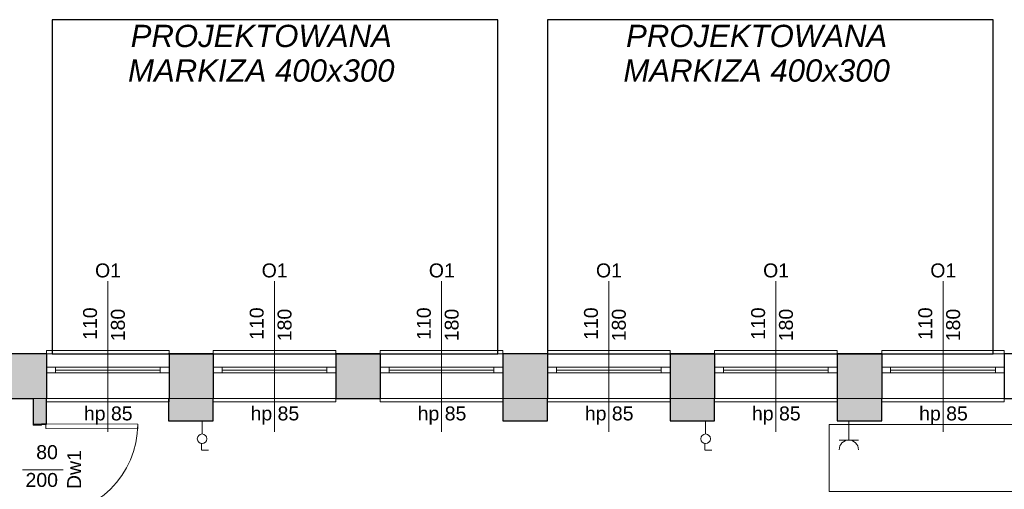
# Model space of a CAD drawing. Header units: centimetres. Extents: x -25572 to 23555, y -2435 to 15405.
# Tile 46 of 134: x 8440 to 9323, y 2778 to 3199. Entities that reach past the tile are written whole.
import ezdxf

# ---------------------------------------------------------------- set-up
doc = ezdxf.new("R2010")
doc.units = ezdxf.units.CM
doc.header["$MEASUREMENT"] = 0
doc.linetypes.add('Przerywana', pattern=[24, 12, -12])
for name, color, linetype, lineweight in [('820-G Rysunki Obrazki_Nr_pióra__20', 1, 'Continuous', 13), ('820-G Rysunki Obrazki_Nr_pióra__4', 7, 'Continuous', 13), ('Nowe_220-A Ściany_Nr_pióra__19', 255, 'Continuous', 0), ('Nowe_220-A Ściany_Nr_pióra__23', 7, 'Continuous', 15), ('Nowe_220-A Ściany_Nr_pióra__27', 7, 'Continuous', 25), ('Nowe_220-A Ściany_Nr_pióra__3', 7, 'Continuous', 13), ('Nowe_220-A Ściany_Nr_pióra__7', 7, 'Continuous', 13), ('Nowe_450-K Stropy_Nr_pióra__21', 7, 'Continuous', 25), ('Nowe_450-K Stropy_Nr_pióra__89', 7, 'Continuous', 13)]:
    doc.layers.add(name, color=color, linetype=linetype, lineweight=lineweight)
doc.layers.add('Nowe_199-Z Wymiary i opisy_Nr_pióra__81', color=7, linetype='Continuous', lineweight=13, true_color=0x6a6a6a)
doc.layers.add('Nowe_220-A Ściany_Nr_pióra__45', color=7, linetype='Continuous', lineweight=15, true_color=0x40a5ff)
doc.styles.add('STYL_AUTOMATYCZNY_5', font='arial.ttf')
doc.styles.add('STYL_AUTOMATYCZNY_6', font='arial.ttf')

msp = doc.modelspace()

# ---------------------------------------------------------------- hatches: boundary and pattern name
at = {"layer": 'Nowe_220-A Ściany_Nr_pióra__19', "linetype": 'Continuous', "lineweight": 0}
for points in [[(8408.38, 2859.34), (8463.83, 2859.34), (8463.83, 2899.34), (8408.38, 2899.34)], [(8573.38, 2899.34), (8573.38, 2839.34), (8613.38, 2839.34), (8613.38, 2899.34)], [(8723.38, 2899.34), (8723.38, 2859.34), (8763.38, 2859.34), (8763.38, 2899.34)], [(8873.38, 2899.34), (8873.38, 2839.34), (8913.38, 2839.34), (8913.38, 2899.34)], [(9023.38, 2899.34), (9023.38, 2839.34), (9063.38, 2839.34), (9063.38, 2899.34)], [(9173.38, 2899.34), (9173.38, 2839.34), (9213.38, 2839.34), (9213.38, 2899.34)], [(8451.83, 2859.34), (8451.75, 2836.35), (8463.75, 2836.31), (8463.83, 2859.34)]]:
    msp.add_hatch(color=255, dxfattribs=at).paths.add_polyline_path(points)

# ---------------------------------------------------------------- linework, layer by layer
at = {"layer": '820-G Rysunki Obrazki_Nr_pióra__20', "color": 1, "linetype": 'Continuous', "lineweight": 13}
msp.add_lwpolyline([(9336.07, 2835.93), (9336.07, 2775.93), (9166.07, 2775.93), (9166.07, 2835.93)], close=True, dxfattribs=at)
at = {"layer": '820-G Rysunki Obrazki_Nr_pióra__4', "color": 7, "linetype": 'Continuous', "lineweight": 13}
for p, q in [((8603.48, 2837.26), (8603.48, 2839.34)), ((8603.48, 2827.39), (8603.48, 2837.26)), ((9055.29, 2837.26), (9055.29, 2839.34)), ((9055.29, 2827.39), (9055.29, 2837.26)), ((9183.83, 2822.02), (9183.83, 2839.34)), ((8602.96, 2812.85), (8602.96, 2818.73)), ((9054.77, 2812.85), (9054.77, 2818.73)), ((9192.49, 2822.02), (9175.18, 2822.02)), ((8603.14, 2812.85), (8609.2, 2812.85)), ((9054.94, 2812.85), (9061, 2812.85))]:
    msp.add_line(p, q, dxfattribs=at)
for centre in [(8603.48, 2823.18), (9055.29, 2823.18)]:
    msp.add_circle(centre, 4.33, dxfattribs=at)
msp.add_arc((9183.83, 2813.37), 8.66, 0, 180, dxfattribs=at)
at = {"layer": 'Nowe_220-A Ściany_Nr_pióra__23', "color": 7, "linetype": 'Continuous', "lineweight": 15}
for p, q in [((8471.83, 2887.34), (8463.83, 2887.34)), ((8463.83, 2882.34), (8471.83, 2882.34)), ((8471.83, 2882.34), (8471.83, 2887.34)), ((8573.83, 2887.34), (8565.83, 2887.34)), ((8565.83, 2887.34), (8565.83, 2882.34)), ((8565.83, 2882.34), (8573.83, 2882.34)), ((8621.38, 2887.34), (8613.38, 2887.34)), ((8613.38, 2882.34), (8621.38, 2882.34)), ((8621.38, 2882.34), (8621.38, 2887.34)), ((8723.38, 2887.34), (8715.38, 2887.34)), ((8715.38, 2887.34), (8715.38, 2882.34)), ((8715.38, 2882.34), (8723.38, 2882.34)), ((8763.38, 2887.34), (8771.38, 2887.34)), ((8771.38, 2882.34), (8763.38, 2882.34)), ((8771.38, 2887.34), (8771.38, 2882.34)), ((8865.38, 2882.34), (8865.38, 2887.34)), ((8865.38, 2887.34), (8873.38, 2887.34)), ((8873.38, 2882.34), (8865.38, 2882.34)), ((8913.38, 2887.34), (8921.38, 2887.34)), ((8921.38, 2882.34), (8913.38, 2882.34)), ((8921.38, 2887.34), (8921.38, 2882.34)), ((9015.38, 2882.34), (9015.38, 2887.34)), ((9015.38, 2887.34), (9023.38, 2887.34)), ((9023.38, 2882.34), (9015.38, 2882.34)), ((9063.38, 2887.34), (9071.38, 2887.34)), ((9071.38, 2882.34), (9063.38, 2882.34)), ((9071.38, 2887.34), (9071.38, 2882.34)), ((9165.38, 2882.34), (9165.38, 2887.34)), ((9165.38, 2887.34), (9173.38, 2887.34)), ((9173.38, 2882.34), (9165.38, 2882.34)), ((9213.38, 2887.34), (9221.38, 2887.34)), ((9221.38, 2882.34), (9213.38, 2882.34)), ((9221.38, 2887.34), (9221.38, 2882.34)), ((9315.38, 2882.34), (9315.38, 2887.34)), ((9315.38, 2887.34), (9323.38, 2887.34)), ((9323.38, 2882.34), (9315.38, 2882.34)), ((8463.25, 2836.51), (8459.25, 2836.52)), ((8459.25, 2836.52), (8459.25, 2835.32)), ((8463.25, 2836.31), (8463.25, 2836.51)), ((8451.75, 2836.35), (8463.25, 2836.31)), ((8451.75, 2835.35), (8451.75, 2836.35)), ((8459.25, 2835.32), (8451.75, 2835.35))]:
    msp.add_line(p, q, dxfattribs=at)
at = {"layer": 'Nowe_220-A Ściany_Nr_pióra__27', "color": 7, "linetype": 'Continuous', "lineweight": 25}
for p, q in [((8463.83, 2899.34), (8463.83, 2887.34)), ((8463.83, 2899.34), (8463.83, 2887.34)), ((8573.83, 2899.34), (8573.83, 2887.34)), ((8573.83, 2899.34), (8573.83, 2887.34)), ((8613.38, 2899.34), (8613.38, 2887.34)), ((8613.38, 2899.34), (8613.38, 2887.34)), ((8723.38, 2899.34), (8723.38, 2887.34)), ((8723.38, 2899.34), (8723.38, 2887.34)), ((8763.38, 2899.34), (8763.38, 2887.34)), ((8763.38, 2899.34), (8763.38, 2887.34)), ((8873.38, 2899.34), (8873.38, 2887.34)), ((8873.38, 2899.34), (8873.38, 2887.34)), ((8913.38, 2899.34), (8913.38, 2887.34)), ((8913.38, 2899.34), (8913.38, 2887.34)), ((9023.38, 2899.34), (9023.38, 2887.34)), ((9023.38, 2899.34), (9023.38, 2887.34)), ((9063.38, 2899.34), (9063.38, 2887.34)), ((9063.38, 2899.34), (9063.38, 2887.34)), ((9173.38, 2899.34), (9173.38, 2887.34)), ((9173.38, 2899.34), (9173.38, 2887.34)), ((9213.38, 2899.34), (9213.38, 2887.34)), ((9213.38, 2899.34), (9213.38, 2887.34)), ((9323.38, 2899.34), (9323.38, 2887.34)), ((9323.38, 2899.34), (9323.38, 2887.34)), ((8463.83, 2887.34), (8463.83, 2882.34)), ((8463.83, 2887.34), (8463.83, 2882.34)), ((8463.83, 2887.34), (8463.83, 2882.34)), ((8463.83, 2882.34), (8463.83, 2859.34)), ((8463.83, 2882.34), (8463.83, 2859.34)), ((8573.83, 2887.34), (8573.83, 2882.34)), ((8573.83, 2887.34), (8573.83, 2882.34)), ((8573.83, 2887.34), (8573.83, 2882.34)), ((8573.83, 2882.34), (8573.83, 2859.34)), ((8573.83, 2882.34), (8573.83, 2859.34)), ((8613.38, 2887.34), (8613.38, 2882.34)), ((8613.38, 2887.34), (8613.38, 2882.34)), ((8613.38, 2887.34), (8613.38, 2882.34)), ((8613.38, 2882.34), (8613.38, 2859.34)), ((8613.38, 2882.34), (8613.38, 2859.34)), ((8723.38, 2887.34), (8723.38, 2882.34)), ((8723.38, 2887.34), (8723.38, 2882.34)), ((8723.38, 2887.34), (8723.38, 2882.34)), ((8723.38, 2882.34), (8723.38, 2859.34)), ((8723.38, 2882.34), (8723.38, 2859.34)), ((8763.38, 2887.34), (8763.38, 2882.34)), ((8763.38, 2887.34), (8763.38, 2882.34)), ((8763.38, 2887.34), (8763.38, 2882.34)), ((8763.38, 2882.34), (8763.38, 2859.34)), ((8763.38, 2882.34), (8763.38, 2859.34)), ((8873.38, 2887.34), (8873.38, 2882.34)), ((8873.38, 2887.34), (8873.38, 2882.34)), ((8873.38, 2887.34), (8873.38, 2882.34)), ((8873.38, 2882.34), (8873.38, 2859.34)), ((8873.38, 2882.34), (8873.38, 2859.34)), ((8913.38, 2887.34), (8913.38, 2882.34)), ((8913.38, 2887.34), (8913.38, 2882.34)), ((8913.38, 2887.34), (8913.38, 2882.34)), ((8913.38, 2882.34), (8913.38, 2859.34)), ((8913.38, 2882.34), (8913.38, 2859.34)), ((9023.38, 2887.34), (9023.38, 2882.34)), ((9023.38, 2887.34), (9023.38, 2882.34)), ((9023.38, 2887.34), (9023.38, 2882.34)), ((9023.38, 2882.34), (9023.38, 2859.34)), ((9023.38, 2882.34), (9023.38, 2859.34)), ((9063.38, 2887.34), (9063.38, 2882.34)), ((9063.38, 2887.34), (9063.38, 2882.34)), ((9063.38, 2887.34), (9063.38, 2882.34)), ((9063.38, 2882.34), (9063.38, 2859.34)), ((9063.38, 2882.34), (9063.38, 2859.34)), ((9173.38, 2887.34), (9173.38, 2882.34)), ((9173.38, 2887.34), (9173.38, 2882.34)), ((9173.38, 2887.34), (9173.38, 2882.34)), ((9173.38, 2882.34), (9173.38, 2859.34)), ((9173.38, 2882.34), (9173.38, 2859.34)), ((9213.38, 2887.34), (9213.38, 2882.34)), ((9213.38, 2887.34), (9213.38, 2882.34)), ((9213.38, 2887.34), (9213.38, 2882.34)), ((9213.38, 2882.34), (9213.38, 2859.34)), ((9213.38, 2882.34), (9213.38, 2859.34)), ((9323.38, 2887.34), (9323.38, 2882.34)), ((9323.38, 2887.34), (9323.38, 2882.34)), ((9323.38, 2887.34), (9323.38, 2882.34)), ((9323.38, 2882.34), (9323.38, 2859.34)), ((9323.38, 2882.34), (9323.38, 2859.34)), ((8451.75, 2836.35), (8463.25, 2836.31)), ((8451.75, 2836.35), (8463.25, 2836.31)), ((8451.75, 2836.35), (8463.25, 2836.31)), ((8463.25, 2836.31), (8463.75, 2836.31)), ((8463.25, 2836.31), (8463.75, 2836.31))]:
    msp.add_line(p, q, dxfattribs=at)
for points in [[(8463.83, 2899.34), (8408.38, 2899.34)], [(8613.38, 2899.34), (8573.38, 2899.34)], [(8763.38, 2899.34), (8723.38, 2899.34)], [(8913.38, 2899.34), (8873.38, 2899.34)], [(9063.38, 2899.34), (9023.38, 2899.34)], [(9213.38, 2899.34), (9173.38, 2899.34)], [(9363.38, 2899.34), (9323.38, 2899.34)], [(8408.38, 2859.34), (8451.83, 2859.34)], [(8451.83, 2859.34), (8451.75, 2836.35)], [(8463.75, 2836.31), (8463.83, 2859.34)], [(8573.38, 2859.34), (8573.38, 2839.34)], [(8613.38, 2839.34), (8613.38, 2859.34)], [(8723.38, 2859.34), (8763.38, 2859.34)], [(8873.38, 2859.34), (8873.38, 2839.34)], [(8913.38, 2839.34), (8913.38, 2859.34)], [(9023.38, 2859.34), (9023.38, 2839.34)], [(9063.38, 2839.34), (9063.38, 2859.34)], [(9173.38, 2859.34), (9173.38, 2839.34)], [(9213.38, 2839.34), (9213.38, 2859.34)], [(9323.38, 2859.34), (9363.38, 2859.34)], [(8573.38, 2839.34), (8613.38, 2839.34)], [(8873.38, 2839.34), (8913.38, 2839.34)], [(9023.38, 2839.34), (9063.38, 2839.34)], [(9173.38, 2839.34), (9213.38, 2839.34)]]:
    msp.add_lwpolyline(points, dxfattribs=at)
at = {"layer": 'Nowe_220-A Ściany_Nr_pióra__3', "color": 7, "linetype": 'Continuous', "lineweight": 13}
for p, q in [((8463.83, 2899.34), (8463.83, 2902.34)), ((8463.83, 2902.34), (8573.83, 2902.34)), ((8573.83, 2902.34), (8573.83, 2899.34)), ((8613.38, 2899.34), (8613.38, 2902.34)), ((8613.38, 2902.34), (8723.38, 2902.34)), ((8723.38, 2902.34), (8723.38, 2899.34)), ((8873.38, 2902.34), (8763.38, 2902.34)), ((8763.38, 2902.34), (8763.38, 2899.34)), ((8873.38, 2899.34), (8873.38, 2902.34)), ((9023.38, 2902.34), (8913.38, 2902.34)), ((8913.38, 2902.34), (8913.38, 2899.34)), ((9023.38, 2899.34), (9023.38, 2902.34)), ((9173.38, 2902.34), (9063.38, 2902.34)), ((9063.38, 2902.34), (9063.38, 2899.34)), ((9173.38, 2899.34), (9173.38, 2902.34)), ((9323.38, 2902.34), (9213.38, 2902.34)), ((9213.38, 2902.34), (9213.38, 2899.34)), ((9323.38, 2899.34), (9323.38, 2902.34)), ((8565.83, 2887.34), (8471.83, 2887.34)), ((8471.83, 2884.84), (8565.83, 2884.84)), ((8471.83, 2882.34), (8565.83, 2882.34)), ((8715.38, 2887.34), (8621.38, 2887.34)), ((8621.38, 2884.84), (8715.38, 2884.84)), ((8621.38, 2882.34), (8715.38, 2882.34)), ((8771.38, 2887.34), (8865.38, 2887.34)), ((8865.38, 2884.84), (8771.38, 2884.84)), ((8865.38, 2882.34), (8771.38, 2882.34)), ((8921.38, 2887.34), (9015.38, 2887.34)), ((9015.38, 2884.84), (8921.38, 2884.84)), ((9015.38, 2882.34), (8921.38, 2882.34)), ((9071.38, 2887.34), (9165.38, 2887.34)), ((9165.38, 2884.84), (9071.38, 2884.84)), ((9165.38, 2882.34), (9071.38, 2882.34)), ((9221.38, 2887.34), (9315.38, 2887.34)), ((9315.38, 2884.84), (9221.38, 2884.84)), ((9315.38, 2882.34), (9221.38, 2882.34)), ((8463.83, 2859.34), (8463.83, 2856.34)), ((8463.83, 2856.34), (8573.83, 2856.34)), ((8573.83, 2856.34), (8573.83, 2859.34)), ((8613.38, 2859.34), (8613.38, 2856.34)), ((8613.38, 2856.34), (8723.38, 2856.34)), ((8723.38, 2856.34), (8723.38, 2859.34)), ((8763.38, 2856.34), (8763.38, 2859.34)), ((8873.38, 2856.34), (8763.38, 2856.34)), ((8873.38, 2859.34), (8873.38, 2856.34)), ((8913.38, 2856.34), (8913.38, 2859.34)), ((9023.38, 2856.34), (8913.38, 2856.34)), ((9023.38, 2859.34), (9023.38, 2856.34)), ((9063.38, 2856.34), (9063.38, 2859.34)), ((9173.38, 2856.34), (9063.38, 2856.34)), ((9173.38, 2859.34), (9173.38, 2856.34)), ((9213.38, 2856.34), (9213.38, 2859.34)), ((9323.38, 2856.34), (9213.38, 2856.34)), ((9323.38, 2859.34), (9323.38, 2856.34)), ((8463.25, 2836.51), (8463.24, 2832.51)), ((8545.65, 2836.24), (8463.25, 2836.51)), ((8463.24, 2832.51), (8545.64, 2832.24)), ((8545.64, 2832.24), (8545.65, 2836.24))]:
    msp.add_line(p, q, dxfattribs=at)
at = {"layer": 'Nowe_220-A Ściany_Nr_pióra__3', "color": 7, "linetype": 'Przerywana', "lineweight": 13}
for p, q in [((8463.83, 2899.34), (8573.83, 2899.34)), ((8613.38, 2899.34), (8723.38, 2899.34)), ((8873.38, 2899.34), (8763.38, 2899.34)), ((9023.38, 2899.34), (8913.38, 2899.34)), ((9173.38, 2899.34), (9063.38, 2899.34)), ((9323.38, 2899.34), (9213.38, 2899.34)), ((8463.83, 2859.34), (8573.83, 2859.34)), ((8613.38, 2859.34), (8723.38, 2859.34)), ((8873.38, 2859.34), (8763.38, 2859.34)), ((9023.38, 2859.34), (8913.38, 2859.34)), ((9173.38, 2859.34), (9063.38, 2859.34)), ((9323.38, 2859.34), (9213.38, 2859.34))]:
    msp.add_line(p, q, dxfattribs=at)
at = {"layer": 'Nowe_220-A Ściany_Nr_pióra__3', "color": 7, "linetype": 'Continuous', "lineweight": 13}
msp.add_arc((8463.25, 2836.51), 82.4, 269.81537, 359.81537, dxfattribs=at)
at = {"layer": 'Nowe_220-A Ściany_Nr_pióra__45', "color": 161, "linetype": 'Continuous', "lineweight": 15, "true_color": 0x40a5ff}
for p, q in [((8518.83, 2964.52), (8518.83, 2829.34)), ((8668.38, 2964.52), (8668.38, 2829.34)), ((8818.38, 2964.52), (8818.38, 2829.34)), ((8968.38, 2964.52), (8968.38, 2829.34)), ((9118.38, 2964.52), (9118.38, 2829.34)), ((9268.38, 2964.52), (9268.38, 2829.34)), ((8478.8, 2795.26), (8442.16, 2795.38))]:
    msp.add_line(p, q, dxfattribs=at)
at = {"layer": 'Nowe_450-K Stropy_Nr_pióra__21', "color": 7, "linetype": 'Continuous', "lineweight": 25, "flags": 128}
for points in [[(8468.83, 2899.34), (8868.83, 2899.34), (8868.83, 3199.34), (8468.83, 3199.34)], [(8468.83, 2899.34), (8868.83, 2899.34), (8868.83, 3199.34), (8468.83, 3199.34)], [(8913.38, 2899.34), (9313.38, 2899.34), (9313.38, 3199.34), (8913.38, 3199.34)], [(8913.38, 2899.34), (9313.38, 2899.34), (9313.38, 3199.34), (8913.38, 3199.34)]]:
    msp.add_lwpolyline(points, close=True, dxfattribs=at)
at = {"layer": 'Nowe_450-K Stropy_Nr_pióra__89', "color": 7, "linetype": 'Continuous', "lineweight": 13}
for points in [[(6369.38, 1683.34), (10868.76, 1683.34), (10868.76, 2282.34), (10901.38, 2282.34), (10901.38, 2859.34), (6369.38, 2859.34)], [(6369.38, 1683.34), (10868.76, 1683.34), (10868.76, 2282.34), (10901.38, 2282.34), (10901.38, 2859.34), (6369.38, 2859.34)], [(6369.38, 2859.34), (6369.38, 1683.34), (10868.76, 1683.34), (10868.76, 2282.34), (10901.38, 2282.34), (10901.38, 2859.34)]]:
    msp.add_lwpolyline(points, close=True, dxfattribs=at)

# ---------------------------------------------------------------- texts
at = {"layer": 'Nowe_199-Z Wymiary i opisy_Nr_pióra__81', "color": 251, "linetype": 'Continuous', "lineweight": 13, "true_color": 0x6a6a6a, "char_height": 20, "width": 360.1664, "attachment_point": 2, "line_spacing_factor": 0.931534, "style": 'STYL_AUTOMATYCZNY_5'}
for insert in [(8656.55, 3194.77), (9101.1, 3194.77)]:
    msp.add_mtext('\\A1;{\\pqc;\\fArial|b0|i1|c238|p0;\\W1.000000;PROJEKTOWANA MARKIZA\\fArial|b0|i1|c238|p0;\\W1.000000; 400x300}', dxfattribs=dict(at, insert=insert))
at = {"layer": 'Nowe_220-A Ściany_Nr_pióra__7', "color": 7, "linetype": 'Continuous', "lineweight": 13, "char_height": 12.5, "attachment_point": 7, "style": 'STYL_AUTOMATYCZNY_6'}
for s, insert in [('\\A1;{\\pql;\\pt0;\\fArial|b0|i0|c238|p0;\\W1.000000;O1\\fArial|b0|i0|c238|p0;\\W1.000000;\\fArial|b0|i0|c238|p0;\\W1.000000;\\fArial|b0|i0|c238|p0;\\W1.000000;}', (8507.39, 2967.88)), ('\\A1;{\\pql;\\pt0;\\fArial|b0|i0|c238|p0;\\W1.000000;O1\\fArial|b0|i0|c238|p0;\\W1.000000;\\fArial|b0|i0|c238|p0;\\W1.000000;\\fArial|b0|i0|c238|p0;\\W1.000000;}', (8656.94, 2967.88)), ('\\A1;{\\pql;\\pt0;\\fArial|b0|i0|c238|p0;\\W1.000000;O1\\fArial|b0|i0|c238|p0;\\W1.000000;\\fArial|b0|i0|c238|p0;\\W1.000000;\\fArial|b0|i0|c238|p0;\\W1.000000;}', (8806.94, 2967.88)), ('\\A1;{\\pql;\\pt0;\\fArial|b0|i0|c238|p0;\\W1.000000;O1\\fArial|b0|i0|c238|p0;\\W1.000000;\\fArial|b0|i0|c238|p0;\\W1.000000;\\fArial|b0|i0|c238|p0;\\W1.000000;}', (8956.94, 2967.88)), ('\\A1;{\\pql;\\pt0;\\fArial|b0|i0|c238|p0;\\W1.000000;O1\\fArial|b0|i0|c238|p0;\\W1.000000;\\fArial|b0|i0|c238|p0;\\W1.000000;\\fArial|b0|i0|c238|p0;\\W1.000000;}', (9106.94, 2967.88)), ('\\A1;{\\pql;\\pt0;\\fArial|b0|i0|c238|p0;\\W1.000000;O1\\fArial|b0|i0|c238|p0;\\W1.000000;\\fArial|b0|i0|c238|p0;\\W1.000000;\\fArial|b0|i0|c238|p0;\\W1.000000;}', (9256.94, 2967.88)), ('\\A1;{\\pql;\\pt0;\\fArial|b0|i0|c238|p0;\\W1.000000;hp 85\\fArial|b0|i0|c238|p0;\\W1.000000;\\A1{\\H.66x;\\S^  ;}\\fArial|b0|i0|c238|p0;\\W1.000000;\\fArial|b0|i0|c238|p0;\\W1.000000;}', (8497.38, 2835.93)), ('\\A1;{\\pql;\\pt0;\\fArial|b0|i0|c238|p0;\\W1.000000;hp 85\\fArial|b0|i0|c238|p0;\\W1.000000;\\A1{\\H.66x;\\S^  ;}\\fArial|b0|i0|c238|p0;\\W1.000000;\\fArial|b0|i0|c238|p0;\\W1.000000;}', (8646.93, 2835.93)), ('\\A1;{\\pql;\\pt0;\\fArial|b0|i0|c238|p0;\\W1.000000;hp 85\\fArial|b0|i0|c238|p0;\\W1.000000;\\A1{\\H.66x;\\S^  ;}\\fArial|b0|i0|c238|p0;\\W1.000000;\\fArial|b0|i0|c238|p0;\\W1.000000;}', (8796.93, 2835.93)), ('\\A1;{\\pql;\\pt0;\\fArial|b0|i0|c238|p0;\\W1.000000;hp 85\\fArial|b0|i0|c238|p0;\\W1.000000;\\A1{\\H.66x;\\S^  ;}\\fArial|b0|i0|c238|p0;\\W1.000000;\\fArial|b0|i0|c238|p0;\\W1.000000;}', (8946.93, 2835.93)), ('\\A1;{\\pql;\\pt0;\\fArial|b0|i0|c238|p0;\\W1.000000;hp 85\\fArial|b0|i0|c238|p0;\\W1.000000;\\A1{\\H.66x;\\S^  ;}\\fArial|b0|i0|c238|p0;\\W1.000000;\\fArial|b0|i0|c238|p0;\\W1.000000;}', (9096.93, 2835.93)), ('\\A1;{\\pql;\\pt0;\\fArial|b0|i0|c238|p0;\\W1.000000;hp 85\\fArial|b0|i0|c238|p0;\\W1.000000;\\A1{\\H.66x;\\S^  ;}\\fArial|b0|i0|c238|p0;\\W1.000000;\\fArial|b0|i0|c238|p0;\\W1.000000;}', (9246.93, 2835.93))]:
    msp.add_mtext(s, dxfattribs=dict(at, insert=insert))
for s, insert, rotation in [('\\A1;{\\pql;\\pt0;\\fArial|b0|i0|c238|p0;\\W1.000000;110\\fArial|b0|i0|c238|p0;\\W1.000000;\\A1{\\H.66x;\\S^  ;}\\fArial|b0|i0|c238|p0;\\W1.000000;\\fArial|b0|i0|c238|p0;\\W1.000000;}', (8512.79, 2912.01), 90), ('\\A1;{\\pql;\\pt0;\\fArial|b0|i0|c238|p0;\\W1.000000;180\\fArial|b0|i0|c238|p0;\\W1.000000;\\A1{\\H.66x;\\S^  ;}\\fArial|b0|i0|c238|p0;\\W1.000000;\\fArial|b0|i0|c238|p0;\\W1.000000;}', (8537.79, 2910.74), 90), ('\\A1;{\\pql;\\pt0;\\fArial|b0|i0|c238|p0;\\W1.000000;110\\fArial|b0|i0|c238|p0;\\W1.000000;\\A1{\\H.66x;\\S^  ;}\\fArial|b0|i0|c238|p0;\\W1.000000;\\fArial|b0|i0|c238|p0;\\W1.000000;}', (8662.33, 2912.01), 90), ('\\A1;{\\pql;\\pt0;\\fArial|b0|i0|c238|p0;\\W1.000000;180\\fArial|b0|i0|c238|p0;\\W1.000000;\\A1{\\H.66x;\\S^  ;}\\fArial|b0|i0|c238|p0;\\W1.000000;\\fArial|b0|i0|c238|p0;\\W1.000000;}', (8687.33, 2910.74), 90), ('\\A1;{\\pql;\\pt0;\\fArial|b0|i0|c238|p0;\\W1.000000;110\\fArial|b0|i0|c238|p0;\\W1.000000;\\A1{\\H.66x;\\S^  ;}\\fArial|b0|i0|c238|p0;\\W1.000000;\\fArial|b0|i0|c238|p0;\\W1.000000;}', (8812.33, 2912.01), 90), ('\\A1;{\\pql;\\pt0;\\fArial|b0|i0|c238|p0;\\W1.000000;180\\fArial|b0|i0|c238|p0;\\W1.000000;\\A1{\\H.66x;\\S^  ;}\\fArial|b0|i0|c238|p0;\\W1.000000;\\fArial|b0|i0|c238|p0;\\W1.000000;}', (8837.33, 2910.74), 90), ('\\A1;{\\pql;\\pt0;\\fArial|b0|i0|c238|p0;\\W1.000000;110\\fArial|b0|i0|c238|p0;\\W1.000000;\\A1{\\H.66x;\\S^  ;}\\fArial|b0|i0|c238|p0;\\W1.000000;\\fArial|b0|i0|c238|p0;\\W1.000000;}', (8962.33, 2912.01), 90), ('\\A1;{\\pql;\\pt0;\\fArial|b0|i0|c238|p0;\\W1.000000;180\\fArial|b0|i0|c238|p0;\\W1.000000;\\A1{\\H.66x;\\S^  ;}\\fArial|b0|i0|c238|p0;\\W1.000000;\\fArial|b0|i0|c238|p0;\\W1.000000;}', (8987.33, 2910.74), 90), ('\\A1;{\\pql;\\pt0;\\fArial|b0|i0|c238|p0;\\W1.000000;110\\fArial|b0|i0|c238|p0;\\W1.000000;\\A1{\\H.66x;\\S^  ;}\\fArial|b0|i0|c238|p0;\\W1.000000;\\fArial|b0|i0|c238|p0;\\W1.000000;}', (9112.33, 2912.01), 90), ('\\A1;{\\pql;\\pt0;\\fArial|b0|i0|c238|p0;\\W1.000000;180\\fArial|b0|i0|c238|p0;\\W1.000000;\\A1{\\H.66x;\\S^  ;}\\fArial|b0|i0|c238|p0;\\W1.000000;\\fArial|b0|i0|c238|p0;\\W1.000000;}', (9137.33, 2910.74), 90), ('\\A1;{\\pql;\\pt0;\\fArial|b0|i0|c238|p0;\\W1.000000;110\\fArial|b0|i0|c238|p0;\\W1.000000;\\A1{\\H.66x;\\S^  ;}\\fArial|b0|i0|c238|p0;\\W1.000000;\\fArial|b0|i0|c238|p0;\\W1.000000;}', (9262.33, 2912.01), 90), ('\\A1;{\\pql;\\pt0;\\fArial|b0|i0|c238|p0;\\W1.000000;180\\fArial|b0|i0|c238|p0;\\W1.000000;\\A1{\\H.66x;\\S^  ;}\\fArial|b0|i0|c238|p0;\\W1.000000;\\fArial|b0|i0|c238|p0;\\W1.000000;}', (9287.33, 2910.74), 90), ('\\A1;{\\pql;\\pt0;\\fArial|b0|i0|c238|p0;\\W1.000000;80\\fArial|b0|i0|c238|p0;\\W1.000000;\\A1{\\H.66x;\\S^  ;}\\fArial|b0|i0|c238|p0;\\W1.000000;\\fArial|b0|i0|c238|p0;\\W1.000000;}', (8454.57, 2801.38), 359.81537), ('\\A1;{\\pql;\\pt0;\\fArial|b0|i0|c238|p0;\\W1.000000;200\\fArial|b0|i0|c238|p0;\\W1.000000;\\A1{\\H.66x;\\S^  ;}\\fArial|b0|i0|c238|p0;\\W1.000000;\\fArial|b0|i0|c238|p0;\\W1.000000;}', (8444.96, 2776.41), 359.81537), ('\\A1;{\\pql;\\pt0;\\fArial|b0|i0|c238|p0;\\W1.000000;Dw1\\fArial|b0|i0|c238|p0;\\W1.000000;\\fArial|b0|i0|c238|p0;\\W1.000000;\\fArial|b0|i0|c238|p0;\\W1.000000;}', (8494.81, 2778.06), 89.81537)]:
    msp.add_mtext(s, dxfattribs=dict(at, insert=insert, rotation=rotation))

doc.saveas('drawing.dxf')
